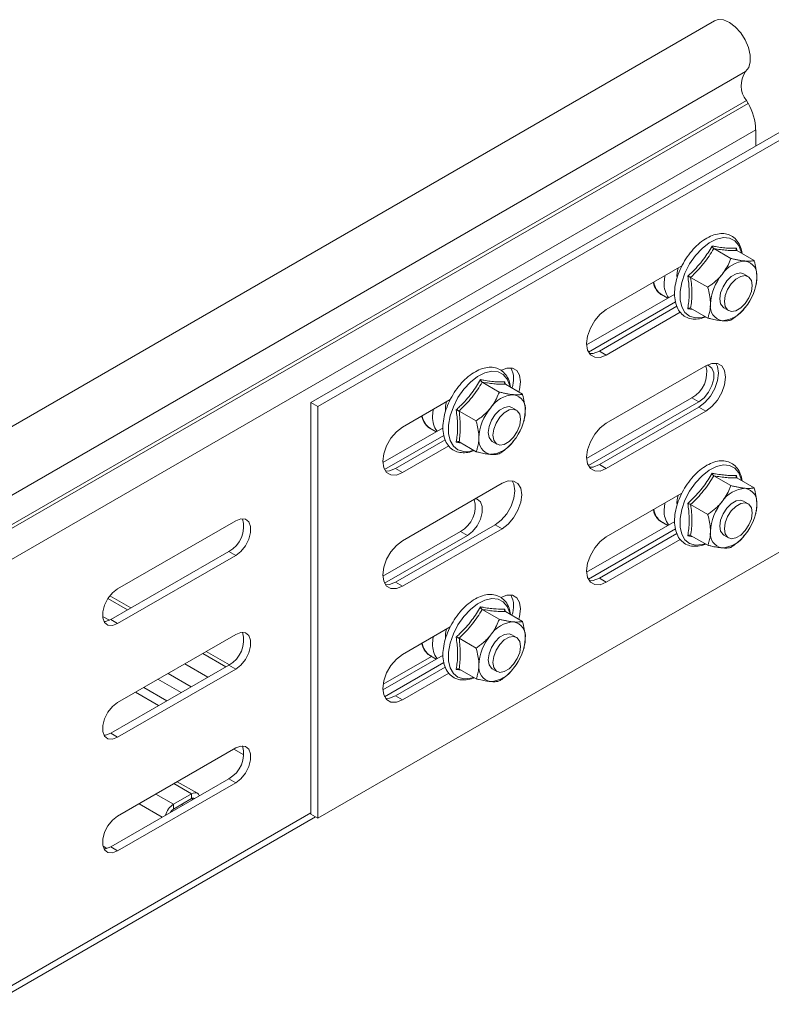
# Model space of a CAD drawing. Header units: millimetres. Extents: x 10 to 1476, y -4445 to -172.
# Tile 4 of 30: x 600 to 715, y -4253 to -4103. Entities that reach past the tile are written whole.
import ezdxf

# ---------------------------------------------------------------- set-up
doc = ezdxf.new("R2010")
doc.units = ezdxf.units.MM

msp = doc.modelspace()

# ---------------------------------------------------------------- linework, layer by layer
at = {"color": 7, "linetype": 'Continuous', "lineweight": 15}
for p, q in [((706.31, -4103.09), (319.52, -4326.37)), ((324.27, -4334.12), (711.06, -4110.83)), ((644.71, -4161.35), (733.1, -4110.33)), ((645.77, -4161.96), (734.16, -4110.94)), ((324.4, -4338.52), (711.19, -4115.24)), ((324.64, -4338.96), (711.43, -4115.67)), ((711.43, -4115.67), (711.19, -4115.24)), ((325.81, -4343.01), (712.6, -4119.72)), ((712.6, -4119.72), (712.6, -4122.16)), ((706.21, -4137.85), (708.81, -4139.35)), ((709.66, -4137.79), (709.7, -4138.12)), ((709.74, -4138.16), (712.35, -4139.67)), ((689.79, -4147.17), (701.33, -4140.51)), ((698.63, -4143.09), (698.72, -4142.01)), ((702.67, -4142.25), (705.28, -4143.75)), ((711.44, -4142.12), (710.74, -4141.71)), ((712.54, -4143.85), (712.58, -4143.71)), ((700.23, -4144.81), (686.79, -4152.57)), ((698.23, -4144.88), (699.17, -4145.43)), ((687.05, -4153.65), (700.36, -4145.97)), ((700.56, -4146.67), (688.73, -4153.5)), ((703, -4147.15), (702.23, -4147.03)), ((702.67, -4146.96), (705.28, -4148.46)), ((707.74, -4146.91), (708.44, -4147.32)), ((701.09, -4147.58), (689.79, -4154.11)), ((689.79, -4154.11), (688.73, -4153.5)), ((689.79, -4164.52), (704.99, -4155.74)), ((670.85, -4158.26), (673.46, -4159.76)), ((674.3, -4158.2), (674.34, -4158.53)), ((674.39, -4158.57), (676.99, -4160.08)), ((702.87, -4160.64), (686.79, -4169.93)), ((703.93, -4161.25), (702.87, -4160.64)), ((644.71, -4161.35), (645.77, -4161.96)), ((644.71, -4224.22), (644.71, -4161.35)), ((645.77, -4224.84), (645.77, -4161.96)), ((658.68, -4165.13), (665.98, -4160.92)), ((676.09, -4162.53), (675.38, -4162.12)), ((687.05, -4171), (703.93, -4161.25)), ((703.93, -4162.07), (688.73, -4170.85)), ((704.99, -4162.68), (703.93, -4162.07)), ((663.27, -4163.5), (663.37, -4162.42)), ((667.32, -4162.66), (669.92, -4164.16)), ((704.99, -4162.68), (689.79, -4171.46)), ((664.88, -4165.22), (655.68, -4170.54)), ((662.87, -4165.29), (663.82, -4165.84)), ((677.19, -4164.26), (677.23, -4164.12)), ((655.94, -4171.61), (665, -4166.38)), ((665.2, -4167.08), (657.62, -4171.46)), ((665.74, -4167.99), (658.68, -4172.07)), ((667.64, -4167.56), (666.87, -4167.44)), ((667.32, -4167.37), (669.92, -4168.87)), ((672.38, -4167.32), (673.09, -4167.73)), ((689.79, -4171.46), (688.73, -4170.85)), ((658.68, -4172.07), (657.62, -4171.46)), ((706.21, -4172.55), (708.81, -4174.05)), ((709.66, -4172.49), (709.7, -4172.83)), ((709.74, -4172.87), (712.35, -4174.37)), ((734.16, -4173.81), (645.77, -4224.84)), ((658.68, -4182.48), (673.88, -4173.7)), ((689.79, -4181.87), (701.33, -4175.21)), ((698.63, -4177.79), (698.72, -4176.71)), ((702.67, -4176.95), (705.28, -4178.45)), ((711.44, -4176.82), (710.74, -4176.42)), ((712.54, -4178.55), (712.58, -4178.41)), ((633.22, -4179.42), (615.19, -4189.82)), ((672.82, -4180.03), (657.62, -4188.81)), ((673.88, -4180.64), (672.82, -4180.03)), ((700.23, -4179.52), (686.79, -4187.28)), ((698.23, -4179.59), (699.17, -4180.13)), ((667.52, -4181.05), (655.68, -4187.89)), ((655.94, -4188.96), (668.58, -4181.66)), ((673.88, -4180.64), (658.68, -4189.42)), ((668.58, -4181.66), (667.52, -4181.05)), ((687.05, -4188.35), (700.36, -4180.67)), ((700.56, -4181.37), (688.73, -4188.2)), ((703, -4181.85), (702.23, -4181.73)), ((702.67, -4181.66), (705.28, -4183.17)), ((707.74, -4181.61), (708.44, -4182.02)), ((701.09, -4182.29), (689.79, -4188.81)), ((632.16, -4184.11), (614.13, -4194.52)), ((615.19, -4195.13), (633.22, -4184.72)), ((633.22, -4184.72), (632.16, -4184.11)), ((658.68, -4189.42), (657.62, -4188.81)), ((689.79, -4188.81), (688.73, -4188.2)), ((617.23, -4192.73), (614.01, -4190.88)), ((670.85, -4192.96), (673.46, -4194.46)), ((674.3, -4192.9), (674.34, -4193.24)), ((674.39, -4193.28), (676.99, -4194.78)), ((615.19, -4195.13), (614.13, -4194.52)), ((633.22, -4196.77), (615.19, -4207.18)), ((658.68, -4199.83), (665.98, -4195.62)), ((676.09, -4197.23), (675.38, -4196.83)), ((663.27, -4198.2), (663.37, -4197.12)), ((667.32, -4197.36), (669.92, -4198.86)), ((632.25, -4201.41), (628.72, -4199.37)), ((664.88, -4199.93), (655.68, -4205.24)), ((677.19, -4198.96), (677.23, -4198.82)), ((632.16, -4201.46), (614.13, -4211.87)), ((633.22, -4202.07), (632.16, -4201.46)), ((655.72, -4204.4), (663.11, -4200.13)), ((655.94, -4206.31), (665, -4201.08)), ((662.87, -4200), (663.82, -4200.54)), ((615.19, -4212.48), (633.22, -4202.07)), ((665.2, -4201.78), (657.62, -4206.16)), ((665.74, -4202.7), (658.68, -4206.77)), ((667.64, -4202.26), (666.87, -4202.14)), ((667.32, -4202.07), (669.92, -4203.58)), ((672.38, -4202.02), (673.09, -4202.43)), ((624.87, -4205.67), (621.33, -4203.63)), ((658.68, -4206.77), (657.62, -4206.16)), ((615.19, -4212.48), (614.13, -4211.87)), ((633.22, -4214.12), (615.19, -4224.53)), ((632.16, -4218.81), (614.13, -4229.22)), ((615.19, -4229.84), (633.22, -4219.43)), ((627.37, -4221.04), (624.3, -4219.27)), ((633.22, -4219.43), (632.16, -4218.81)), ((623.71, -4222.72), (626.47, -4221.13)), ((623.71, -4223.46), (626.47, -4221.86)), ((626.47, -4221.86), (626.47, -4221.13)), ((623.71, -4222.72), (623.71, -4223.46)), ((625.12, -4222.88), (624.91, -4222.76)), ((325.19, -4409.49), (645.42, -4224.63)), ((644.71, -4224.22), (645.77, -4224.84)), ((615.19, -4229.84), (614.13, -4229.22))]:
    msp.add_line(p, q, dxfattribs=at)
at = {"color": 8, "linetype": 'Continuous', "lineweight": 15}
for p, q in [((616.7, -4193.04), (613.71, -4191.31)), ((613.93, -4194.62), (612.9, -4194.03)), ((631.73, -4201.71), (628.19, -4199.67)), ((628.97, -4203.3), (625.43, -4201.26)), ((626.42, -4204.77), (622.89, -4202.73)), ((621.45, -4207.65), (617.91, -4205.61)), ((622.72, -4206.91), (619.18, -4204.87)), ((634.44, -4215.15), (632.94, -4214.28)), ((626.47, -4221.13), (623.78, -4219.57)), ((623.71, -4222.72), (621.02, -4221.16)), ((626.67, -4221.98), (626.47, -4221.86)), ((325.81, -4408.12), (644.71, -4224.02)), ((622.01, -4224.68), (618.47, -4222.63)), ((613.56, -4229.47), (612.96, -4229.12))]:
    msp.add_line(p, q, dxfattribs=at)
at = {"color": 7, "linetype": 'Continuous', "lineweight": 15, "flags": 128}
for points in [[(711.06, -4110.83), (711.53, -4110.21), (711.77, -4109.34), (711.76, -4108.29), (711.5, -4107.13), (711, -4105.97), (710.31, -4104.89), (709.49, -4103.98), (708.59, -4103.31), (707.69, -4102.94), (706.86, -4102.89), (706.31, -4103.09)], [(710.74, -4141.71), (710.3, -4141.58), (709.61, -4141.69), (708.87, -4142.11), (708.18, -4142.8), (707.61, -4143.67), (707.24, -4144.62), (707.12, -4145.54), (707.24, -4146.3), (707.61, -4146.82), (707.74, -4146.91)], [(707.82, -4145.94), (707.95, -4145.03), (708.32, -4144.08), (708.88, -4143.21), (709.58, -4142.52), (710.31, -4142.09), (711, -4141.98), (711.57, -4142.21), (711.94, -4142.73), (712.07, -4143.49), (711.94, -4144.41), (711.57, -4145.36), (711, -4146.23), (710.31, -4146.92), (709.58, -4147.34), (708.88, -4147.45), (708.32, -4147.23), (707.95, -4146.71), (707.82, -4145.94)], [(689.79, -4154.11), (688.86, -4154.47), (688.02, -4154.46), (687.36, -4154.08), (686.93, -4153.36), (686.79, -4152.37), (686.93, -4151.22), (687.36, -4150), (688.02, -4148.85), (688.86, -4147.87), (689.79, -4147.17)], [(688.73, -4153.5), (687.8, -4153.86), (687.2, -4153.9)], [(673.7, -4156.45), (674.63, -4156.09), (675.47, -4156.1), (676.14, -4156.48), (676.56, -4157.2), (676.71, -4158.19), (676.56, -4159.35), (676.45, -4159.76)], [(706.52, -4155.34), (706.79, -4155.88), (706.94, -4156.87), (706.79, -4158.02), (706.36, -4159.24), (705.7, -4160.39), (704.86, -4161.36), (703.93, -4162.07)], [(703.93, -4161.25), (704.72, -4160.64), (705.41, -4159.78), (705.92, -4158.78), (706.2, -4157.75), (706.2, -4156.83), (705.92, -4156.12), (705.41, -4155.71), (705.17, -4155.65)], [(704.99, -4155.74), (705.92, -4155.38), (706.76, -4155.39), (707.43, -4155.77), (707.85, -4156.49), (708, -4157.48), (707.85, -4158.64), (707.43, -4159.85), (706.76, -4161), (705.92, -4161.98), (704.99, -4162.68)], [(675.38, -4162.12), (674.94, -4161.99), (674.25, -4162.1), (673.51, -4162.52), (672.82, -4163.21), (672.26, -4164.08), (671.89, -4165.03), (671.76, -4165.95), (671.89, -4166.71), (672.26, -4167.23), (672.38, -4167.32)], [(672.47, -4166.35), (672.6, -4165.44), (672.96, -4164.49), (673.53, -4163.62), (674.22, -4162.93), (674.96, -4162.5), (675.65, -4162.4), (676.21, -4162.62), (676.58, -4163.14), (676.71, -4163.9), (676.58, -4164.82), (676.21, -4165.77), (675.65, -4166.64), (674.96, -4167.33), (674.22, -4167.75), (673.53, -4167.86), (672.96, -4167.64), (672.6, -4167.12), (672.47, -4166.35)], [(658.68, -4172.07), (657.75, -4172.44), (656.91, -4172.43), (656.25, -4172.04), (655.82, -4171.32), (655.67, -4170.33), (655.82, -4169.18), (656.25, -4167.96), (656.91, -4166.81), (657.75, -4165.83), (658.68, -4165.13)], [(689.79, -4171.46), (688.86, -4171.83), (688.02, -4171.82), (687.36, -4171.43), (686.93, -4170.71), (686.79, -4169.72), (686.93, -4168.57), (687.36, -4167.35), (688.02, -4166.2), (688.86, -4165.22), (689.79, -4164.52)], [(688.73, -4170.85), (687.8, -4171.21), (687.2, -4171.25)], [(657.62, -4171.46), (656.69, -4171.82), (656.09, -4171.86)], [(675.41, -4173.3), (675.68, -4173.84), (675.83, -4174.83), (675.68, -4175.98), (675.25, -4177.2), (674.59, -4178.35), (673.75, -4179.33), (672.82, -4180.03)], [(673.88, -4173.7), (674.81, -4173.34), (675.65, -4173.35), (676.31, -4173.73), (676.74, -4174.45), (676.89, -4175.44), (676.74, -4176.6), (676.31, -4177.81), (675.65, -4178.96), (674.81, -4179.94), (673.88, -4180.64)], [(668.58, -4181.66), (669.36, -4181.05), (670.06, -4180.19), (670.57, -4179.19), (670.84, -4178.16), (670.84, -4177.24), (670.57, -4176.53), (670.06, -4176.12), (669.8, -4176.06)], [(710.74, -4176.42), (710.3, -4176.28), (709.61, -4176.39), (708.87, -4176.81), (708.18, -4177.5), (707.61, -4178.38), (707.24, -4179.33), (707.12, -4180.24), (707.24, -4181), (707.61, -4181.53), (707.74, -4181.61)], [(707.82, -4180.65), (707.95, -4179.73), (708.32, -4178.79), (708.88, -4177.91), (709.58, -4177.22), (710.31, -4176.8), (711, -4176.69), (711.57, -4176.91), (711.94, -4177.43), (712.07, -4178.2), (711.94, -4179.11), (711.57, -4180.06), (711, -4180.93), (710.31, -4181.62), (709.58, -4182.05), (708.88, -4182.16), (708.32, -4181.93), (707.95, -4181.41), (707.82, -4180.65)], [(633.22, -4184.72), (634.01, -4184.11), (634.7, -4183.25), (635.21, -4182.25), (635.49, -4181.22), (635.49, -4180.3), (635.21, -4179.59), (634.7, -4179.18), (634.01, -4179.12), (633.22, -4179.42)], [(689.79, -4188.81), (688.86, -4189.18), (688.02, -4189.17), (687.36, -4188.78), (686.93, -4188.06), (686.79, -4187.08), (686.93, -4185.92), (687.36, -4184.7), (688.02, -4183.55), (688.86, -4182.58), (689.79, -4181.87)], [(658.68, -4189.42), (657.75, -4189.79), (656.91, -4189.78), (656.25, -4189.39), (655.82, -4188.67), (655.67, -4187.68), (655.82, -4186.53), (656.25, -4185.31), (656.91, -4184.16), (657.75, -4183.19), (658.68, -4182.48)], [(657.62, -4188.81), (656.69, -4189.17), (656.09, -4189.21)], [(688.73, -4188.2), (687.8, -4188.56), (687.2, -4188.6)], [(615.19, -4189.82), (614.41, -4190.44), (613.71, -4191.3), (613.2, -4192.3), (612.93, -4193.32), (612.93, -4194.25), (613.2, -4194.95), (613.71, -4195.36), (614.41, -4195.43), (615.19, -4195.13)], [(673.7, -4191.16), (674.63, -4190.79), (675.47, -4190.8), (676.14, -4191.18), (676.56, -4191.9), (676.71, -4192.89), (676.56, -4194.05), (676.45, -4194.47)], [(614.13, -4194.52), (613.34, -4194.81), (613.13, -4194.83)], [(633.22, -4202.07), (634.01, -4201.46), (634.7, -4200.6), (635.21, -4199.6), (635.49, -4198.58), (635.49, -4197.65), (635.21, -4196.95), (634.7, -4196.54), (634.01, -4196.47), (633.22, -4196.77)], [(675.38, -4196.83), (674.94, -4196.69), (674.25, -4196.8), (673.51, -4197.22), (672.82, -4197.91), (672.26, -4198.79), (671.89, -4199.74), (671.76, -4200.65), (671.89, -4201.41), (672.26, -4201.94), (672.38, -4202.02)], [(672.47, -4201.06), (672.6, -4200.14), (672.96, -4199.2), (673.53, -4198.32), (674.22, -4197.63), (674.96, -4197.21), (675.65, -4197.1), (676.21, -4197.32), (676.58, -4197.84), (676.71, -4198.61), (676.58, -4199.52), (676.21, -4200.47), (675.65, -4201.34), (674.96, -4202.03), (674.22, -4202.46), (673.53, -4202.57), (672.96, -4202.34), (672.6, -4201.82), (672.47, -4201.06)], [(658.68, -4206.77), (657.75, -4207.14), (656.91, -4207.13), (656.25, -4206.74), (655.82, -4206.02), (655.67, -4205.04), (655.82, -4203.88), (656.25, -4202.67), (656.91, -4201.51), (657.75, -4200.54), (658.68, -4199.83)], [(615.19, -4207.18), (614.41, -4207.79), (613.71, -4208.65), (613.2, -4209.65), (612.93, -4210.68), (612.93, -4211.6), (613.2, -4212.31), (613.71, -4212.72), (614.41, -4212.78), (615.19, -4212.48)], [(657.62, -4206.16), (656.69, -4206.53), (656.09, -4206.56)], [(614.13, -4211.87), (613.34, -4212.17), (613.13, -4212.18)], [(633.22, -4219.43), (634.01, -4218.81), (634.7, -4217.95), (635.21, -4216.95), (635.49, -4215.93), (635.49, -4215), (635.21, -4214.3), (634.7, -4213.89), (634.01, -4213.82), (633.22, -4214.12)], [(626.47, -4221.13), (626.72, -4221.01), (626.96, -4220.96), (627.18, -4220.97), (627.37, -4221.04), (627.53, -4221.17), (627.65, -4221.36), (627.67, -4221.41)], [(615.19, -4224.53), (614.41, -4225.14), (613.71, -4226), (613.2, -4227), (612.93, -4228.03), (612.93, -4228.95), (613.2, -4229.66), (613.71, -4230.07), (614.41, -4230.13), (615.19, -4229.84)], [(614.13, -4229.22), (613.34, -4229.52), (613.13, -4229.54)]]:
    msp.add_lwpolyline(points, dxfattribs=at)
at = {"color": 8, "linetype": 'Continuous', "lineweight": 15, "flags": 128}
for points in [[(710.44, -4138.57), (710.4, -4138.37), (710.02, -4137.39), (709.42, -4136.68), (708.61, -4136.26), (707.66, -4136.18), (706.6, -4136.42), (705.5, -4136.99), (704.41, -4137.84), (703.39, -4138.93), (702.51, -4140.2), (701.8, -4141.59), (701.3, -4143.01), (701.05, -4144.4), (701.05, -4145.68), (701.3, -4146.77), (701.8, -4147.62), (702.51, -4148.19), (703.39, -4148.44), (704.41, -4148.36), (704.87, -4148.23)], [(675.09, -4158.98), (675.05, -4158.78), (674.67, -4157.8), (674.06, -4157.09), (673.26, -4156.67), (672.3, -4156.59), (671.24, -4156.83), (670.14, -4157.4), (669.05, -4158.25), (668.04, -4159.34), (667.15, -4160.61), (666.44, -4162), (665.95, -4163.42), (665.69, -4164.81), (665.69, -4166.09), (665.95, -4167.18), (666.44, -4168.03), (667.15, -4168.6), (668.04, -4168.85), (669.05, -4168.77), (669.51, -4168.64)], [(710.44, -4173.27), (710.4, -4173.07), (710.02, -4172.09), (709.42, -4171.38), (708.61, -4170.97), (707.66, -4170.88), (706.6, -4171.13), (705.5, -4171.69), (704.41, -4172.54), (703.39, -4173.63), (702.51, -4174.9), (701.8, -4176.29), (701.3, -4177.71), (701.05, -4179.1), (701.05, -4180.38), (701.3, -4181.47), (701.8, -4182.33), (702.51, -4182.89), (703.39, -4183.14), (704.41, -4183.06), (704.87, -4182.93)], [(675.09, -4193.68), (675.05, -4193.48), (674.67, -4192.5), (674.06, -4191.79), (673.26, -4191.38), (672.3, -4191.29), (671.24, -4191.54), (670.14, -4192.1), (669.05, -4192.95), (668.04, -4194.04), (667.15, -4195.31), (666.44, -4196.7), (665.95, -4198.13), (665.69, -4199.51), (665.69, -4200.79), (665.95, -4201.88), (666.44, -4202.74), (667.15, -4203.3), (668.04, -4203.55), (669.05, -4203.47), (669.51, -4203.34)]]:
    msp.add_lwpolyline(points, dxfattribs=at)
at = {"color": 7, "linetype": 'Continuous', "lineweight": 15}
for centre, radius, start, end in [((714.11, -4112.95), 3.72, 145.2374, 218.0442), ((704.01, -4120), 8.59, 1.8774, 30.2834), ((711.28, -4144.31), 4.56, 93.431, 146.5636), ((710.6, -4141.92), 2.2, 350.7462, 79.4527), ((713.37, -4146.7), 7.67, 140.2279, 177.3617), ((705.11, -4141.92), 7.67, 320.228, 357.3608), ((702, -4143.31), 3.37, 176.1406, 217.1363), ((707.87, -4146.71), 2.2, 170.748, 259.453), ((707.2, -4144.31), 4.56, 273.4295, 326.5652), ((671.96, -4157.77), 3.69, 338.0392, 27.653), ((700.76, -4156.82), 4.37, 298.9037, 14.2754), ((675.92, -4164.72), 4.56, 93.4306, 146.564), ((675.25, -4162.33), 2.2, 350.7494, 79.4531), ((678.01, -4167.11), 7.67, 140.2268, 177.3628), ((666.64, -4163.72), 3.37, 176.1453, 217.127), ((669.75, -4162.33), 7.67, 320.2284, 357.359), ((672.52, -4167.12), 2.2, 170.7458, 259.4552), ((671.84, -4164.72), 4.56, 273.4291, 326.5655), ((711.28, -4179.01), 4.56, 93.4295, 146.5652), ((710.6, -4176.62), 2.2, 350.748, 79.453), ((665.41, -4177.23), 4.37, 298.9067, 14.2724), ((713.37, -4181.41), 7.67, 140.228, 177.3608), ((705.11, -4176.62), 7.67, 320.2279, 357.3617), ((701.99, -4178.02), 3.37, 176.1347, 217.1422), ((630.12, -4180.34), 4.29, 298.4634, 16.6967), ((707.87, -4181.41), 2.2, 170.7462, 259.4527), ((707.2, -4179.01), 4.56, 273.431, 326.5636), ((671.96, -4192.47), 3.69, 338.0395, 27.6527), ((675.92, -4199.42), 4.56, 93.429, 146.5656), ((675.25, -4197.03), 2.2, 350.7513, 79.4533), ((630.12, -4197.69), 4.29, 298.4608, 16.6986), ((678.01, -4201.82), 7.67, 140.2269, 177.3619), ((666.64, -4198.43), 3.37, 176.1393, 217.133), ((669.75, -4197.03), 7.67, 320.2283, 357.3599), ((672.52, -4201.82), 2.2, 170.744, 259.4549), ((671.84, -4199.42), 4.56, 273.4307, 326.5639), ((630.12, -4215.04), 4.29, 298.4608, 16.6986), ((626.73, -4222.2), 0.425, 60.6165, 127.5369), ((625.22, -4225.07), 2.79, 122.6887, 165.7972), ((624.41, -4224.57), 1.32, 122.1421, 152.4471)]:
    msp.add_arc(centre, radius, start, end, dxfattribs=at)
at = {"color": 8, "linetype": 'Continuous', "lineweight": 15}
for centre, radius, start, end in [((704.24, -4141.95), 3.67, 162.3424, 185.9673), ((699.66, -4142.69), 2.62, 186.3064, 236.878), ((668.89, -4162.36), 3.67, 162.3584, 185.9573), ((664.31, -4163.1), 2.62, 186.2969, 236.8926), ((704.24, -4176.65), 3.67, 162.3425, 185.9672), ((699.66, -4177.39), 2.62, 186.3086, 236.8758), ((668.89, -4197.07), 3.67, 162.3585, 185.9573), ((664.31, -4197.8), 2.62, 186.2991, 236.8903)]:
    msp.add_arc(centre, radius, start, end, dxfattribs=at)
at = {"color": 7, "linetype": 'Continuous', "lineweight": 15}
for points, knots in [([(710.51, -4138.61), (710.45, -4138.27), (710.33, -4137.55), (709.84, -4136.67), (709.12, -4135.98), (708.23, -4135.6), (707.26, -4135.52), (706.22, -4135.72), (705.15, -4136.2), (704.07, -4136.95), (703.05, -4137.92), (702.13, -4139.09), (701.35, -4140.38), (700.75, -4141.74), (700.35, -4143.13), (700.18, -4144.47), (700.24, -4145.72), (700.55, -4146.82), (701.1, -4147.71), (701.87, -4148.32), (702.78, -4148.63), (703.77, -4148.63), (704.5, -4148.49), (704.9, -4148.29), (704.94, -4148.27)], [0, 0, 0, 0, 0.0420295, 0.0910323, 0.1385387, 0.1842307, 0.2293826, 0.2754315, 0.3230281, 0.3715229, 0.420143, 0.4686562, 0.5171034, 0.5655771, 0.6141584, 0.6629589, 0.7120711, 0.7614132, 0.8101741, 0.8572008, 0.902636, 0.9478535, 0.9942799, 1, 1, 1, 1]), ([(702.23, -4142.08), (702.32, -4142), (702.49, -4141.83), (703.01, -4141.34), (703.76, -4140.57), (704.61, -4139.53), (705.34, -4138.48), (705.74, -4137.8), (705.94, -4137.46)], [0, 0, 0, 0, 0.0589869, 0.1179833, 0.3541382, 0.5923332, 0.7955936, 1, 1, 1, 1]), ([(706.21, -4137.85), (705.97, -4138.23), (705.5, -4139.01), (704.66, -4140.14), (703.72, -4141.22), (703.02, -4141.9), (702.67, -4142.25)], [0, 0, 0, 0, 0.245259, 0.49212, 0.745022, 1, 1, 1, 1]), ([(705.94, -4137.46), (706.12, -4137.49), (706.64, -4137.58), (707.46, -4137.71), (708.58, -4137.82), (709.24, -4137.8), (709.66, -4137.79)], [0, 0, 0, 0, 0.118022, 0.354228, 0.592491, 1, 1, 1, 1]), ([(705.94, -4137.46), (705.94, -4137.46), (705.95, -4137.5), (705.98, -4137.58), (706.05, -4137.69), (706.12, -4137.79), (706.18, -4137.83), (706.21, -4137.85)], [0, 0, 0, 0, 0.007863, 0.267538, 0.528665, 0.76382, 1, 1, 1, 1]), ([(709.74, -4138.16), (709.51, -4138.17), (709.03, -4138.17), (708.2, -4138.12), (707.26, -4138.02), (706.56, -4137.9), (706.21, -4137.85)], [0, 0, 0, 0, 0.245259, 0.49212, 0.745022, 1, 1, 1, 1]), ([(709.74, -4138.16), (709.72, -4138.14), (709.67, -4138.1), (709.63, -4138.01), (709.62, -4137.91), (709.64, -4137.83), (709.66, -4137.79), (709.66, -4137.79)], [0, 0, 0, 0, 0.236185, 0.471408, 0.732455, 0.992162, 1, 1, 1, 1]), ([(707.47, -4141.8), (707.69, -4141.49), (708.15, -4140.87), (708.51, -4140.11), (708.72, -4139.6), (708.78, -4139.44), (708.81, -4139.35)], [0, 0, 0, 0, 0.395482, 0.801942, 0.900933, 1, 1, 1, 1]), ([(708.81, -4139.35), (708.99, -4139.39), (709.35, -4139.48), (709.87, -4139.59), (710.36, -4139.68), (710.7, -4139.72), (710.91, -4139.75), (710.97, -4139.75), (711, -4139.75)], [0, 0, 0, 0, 0.22094, 0.442807, 0.668608, 0.896393, 0.948194, 1, 1, 1, 1]), ([(711, -4139.75), (711.12, -4139.76), (711.35, -4139.78), (711.65, -4139.78), (711.92, -4139.76), (712.11, -4139.73), (712.25, -4139.69), (712.32, -4139.68), (712.35, -4139.67)], [0, 0, 0, 0, 0.197003, 0.395568, 0.598284, 0.802062, 0.901026, 1, 1, 1, 1]), ([(712.77, -4142.27), (712.77, -4142.15), (712.76, -4141.7), (712.65, -4140.86), (712.47, -4140.1), (712.36, -4139.7), (712.35, -4139.67)], [0, 0, 0, 0, 0.148156, 0.551993, 0.965666, 1, 1, 1, 1]), ([(702.23, -4147.03), (702.24, -4146.94), (702.27, -4146.77), (702.36, -4146.23), (702.45, -4145.39), (702.46, -4144.27), (702.38, -4143.16), (702.28, -4142.44), (702.23, -4142.08)], [0, 0, 0, 0, 0.058991, 0.118009, 0.354135, 0.592327, 0.795605, 1, 1, 1, 1]), ([(702.23, -4142.08), (702.23, -4142.08), (702.27, -4142.08), (702.34, -4142.11), (702.46, -4142.15), (702.58, -4142.2), (702.64, -4142.23), (702.67, -4142.25)], [0, 0, 0, 0, 0.007838, 0.267545, 0.528592, 0.763815, 1, 1, 1, 1]), ([(702.67, -4142.25), (702.72, -4142.66), (702.83, -4143.49), (702.87, -4144.69), (702.83, -4145.86), (702.72, -4146.59), (702.67, -4146.96)], [0, 0, 0, 0, 0.245243, 0.49213, 0.745024, 1, 1, 1, 1]), ([(705.28, -4143.75), (705.46, -4143.62), (705.82, -4143.37), (706.33, -4142.96), (706.83, -4142.52), (707.17, -4142.16), (707.37, -4141.91), (707.44, -4141.83), (707.47, -4141.8)], [0, 0, 0, 0, 0.220967, 0.442842, 0.668631, 0.896424, 0.948227, 1, 1, 1, 1]), ([(712.59, -4143.67), (712.6, -4143.62), (712.65, -4143.45), (712.71, -4143.13), (712.76, -4142.72), (712.77, -4142.42), (712.77, -4142.27)], [0, 0, 0, 0, 0.1218707, 0.4108955, 0.7044681, 1, 1, 1, 1]), ([(696.97, -4142.96), (697.01, -4143.17), (697.12, -4143.72), (697.59, -4144.4), (698.1, -4144.89), (698.46, -4144.98), (698.51, -4145)], [0, 0, 0, 0, 0.212023, 0.578988, 0.930876, 1, 1, 1, 1]), ([(705.7, -4146.35), (705.7, -4146.23), (705.68, -4145.45), (705.5, -4144.54), (705.29, -4143.78), (705.28, -4143.75)], [0, 0, 0, 0, 0.1484873, 0.9655888, 1, 1, 1, 1]), ([(702.23, -4147.03), (702.23, -4147.03), (702.27, -4147), (702.34, -4146.96), (702.46, -4146.93), (702.58, -4146.92), (702.64, -4146.95), (702.67, -4146.96)], [0, 0, 0, 0, 0.007948, 0.267534, 0.528564, 0.763829, 1, 1, 1, 1]), ([(705.28, -4148.46), (705.31, -4148.38), (705.37, -4148.22), (705.51, -4147.82), (705.66, -4147.23), (705.69, -4146.64), (705.7, -4146.35)], [0, 0, 0, 0, 0.131286, 0.262737, 0.627533, 1, 1, 1, 1]), ([(711, -4146.83), (710.75, -4147.11), (710.23, -4147.7), (709.46, -4148.33), (708.97, -4148.67), (708.81, -4148.78)], [0, 0, 0, 0, 0.3954887, 0.8019753, 1, 1, 1, 1]), ([(707.47, -4148.87), (707.21, -4148.84), (706.7, -4148.78), (706, -4148.63), (705.52, -4148.52), (705.36, -4148.48), (705.28, -4148.46)], [0, 0, 0, 0, 0.395441, 0.801935, 0.900943, 1, 1, 1, 1]), ([(708.81, -4148.78), (708.66, -4148.82), (708.36, -4148.89), (707.86, -4148.9), (707.53, -4148.87), (707.47, -4148.87)], [0, 0, 0, 0, 0.442901, 0.896321, 1, 1, 1, 1]), ([(675.16, -4159.02), (675.1, -4158.68), (674.97, -4157.96), (674.48, -4157.08), (673.76, -4156.39), (672.88, -4156.01), (671.9, -4155.93), (670.87, -4156.13), (669.79, -4156.61), (668.72, -4157.36), (667.69, -4158.34), (666.77, -4159.5), (666, -4160.79), (665.4, -4162.15), (665, -4163.54), (664.82, -4164.88), (664.88, -4166.13), (665.19, -4167.23), (665.75, -4168.12), (666.52, -4168.73), (667.43, -4169.04), (668.42, -4169.04), (669.15, -4168.9), (669.54, -4168.7), (669.58, -4168.68)], [0, 0, 0, 0, 0.04203, 0.091032, 0.138541, 0.18423, 0.229382, 0.275435, 0.323028, 0.371523, 0.420143, 0.468659, 0.517107, 0.56558, 0.61416, 0.662961, 0.712073, 0.761416, 0.810175, 0.857205, 0.90264, 0.947857, 0.994284, 1, 1, 1, 1]), ([(666.87, -4162.49), (666.96, -4162.41), (667.14, -4162.24), (667.65, -4161.75), (668.4, -4160.98), (669.26, -4159.94), (669.99, -4158.89), (670.39, -4158.21), (670.59, -4157.87)], [0, 0, 0, 0, 0.058986, 0.117998, 0.354149, 0.592323, 0.795597, 1, 1, 1, 1]), ([(670.59, -4157.87), (670.76, -4157.9), (671.28, -4157.99), (672.1, -4158.12), (673.23, -4158.23), (673.89, -4158.21), (674.3, -4158.2)], [0, 0, 0, 0, 0.118022, 0.354212, 0.592474, 1, 1, 1, 1]), ([(670.59, -4157.87), (670.59, -4157.87), (670.6, -4157.91), (670.63, -4157.99), (670.69, -4158.1), (670.77, -4158.2), (670.82, -4158.24), (670.85, -4158.26)], [0, 0, 0, 0, 0.007863, 0.267538, 0.528665, 0.76382, 1, 1, 1, 1]), ([(670.85, -4158.26), (670.62, -4158.64), (670.14, -4159.42), (669.31, -4160.55), (668.37, -4161.64), (667.67, -4162.31), (667.32, -4162.66)], [0, 0, 0, 0, 0.2452589, 0.4921382, 0.7450225, 1, 1, 1, 1]), ([(674.39, -4158.57), (674.15, -4158.58), (673.68, -4158.59), (672.84, -4158.53), (671.9, -4158.43), (671.2, -4158.31), (670.85, -4158.26)], [0, 0, 0, 0, 0.2452589, 0.4921382, 0.7450225, 1, 1, 1, 1]), ([(674.39, -4158.57), (674.36, -4158.55), (674.31, -4158.51), (674.27, -4158.42), (674.27, -4158.32), (674.29, -4158.24), (674.3, -4158.2), (674.3, -4158.2)], [0, 0, 0, 0, 0.236174, 0.471286, 0.732468, 0.992162, 1, 1, 1, 1]), ([(672.11, -4162.21), (672.34, -4161.9), (672.79, -4161.28), (673.15, -4160.52), (673.36, -4160.01), (673.43, -4159.85), (673.46, -4159.76)], [0, 0, 0, 0, 0.395482, 0.801942, 0.900933, 1, 1, 1, 1]), ([(673.46, -4159.76), (673.64, -4159.8), (674, -4159.89), (674.51, -4160), (675.01, -4160.09), (675.35, -4160.13), (675.55, -4160.16), (675.62, -4160.16), (675.65, -4160.16)], [0, 0, 0, 0, 0.220948, 0.442823, 0.668632, 0.896424, 0.948192, 1, 1, 1, 1]), ([(675.65, -4160.16), (675.76, -4160.17), (676, -4160.19), (676.3, -4160.19), (676.57, -4160.17), (676.76, -4160.14), (676.9, -4160.11), (676.96, -4160.09), (676.99, -4160.08)], [0, 0, 0, 0, 0.1970308, 0.3955895, 0.5982984, 0.8020689, 0.9009963, 1, 1, 1, 1]), ([(677.42, -4162.68), (677.41, -4162.56), (677.41, -4162.11), (677.29, -4161.27), (677.11, -4160.51), (677, -4160.11), (676.99, -4160.08)], [0, 0, 0, 0, 0.148156, 0.551993, 0.965666, 1, 1, 1, 1]), ([(669.92, -4164.16), (670.1, -4164.03), (670.46, -4163.78), (670.98, -4163.37), (671.47, -4162.93), (671.81, -4162.57), (672.02, -4162.32), (672.08, -4162.24), (672.11, -4162.21)], [0, 0, 0, 0, 0.220967, 0.442842, 0.668631, 0.896424, 0.948192, 1, 1, 1, 1]), ([(661.62, -4163.37), (661.66, -4163.58), (661.77, -4164.13), (662.24, -4164.81), (662.75, -4165.3), (663.1, -4165.39), (663.16, -4165.41)], [0, 0, 0, 0, 0.212013, 0.578973, 0.930877, 1, 1, 1, 1]), ([(666.87, -4167.44), (666.89, -4167.35), (666.92, -4167.18), (667, -4166.64), (667.09, -4165.8), (667.11, -4164.68), (667.03, -4163.57), (666.92, -4162.85), (666.87, -4162.49)], [0, 0, 0, 0, 0.0589908, 0.1180091, 0.3541352, 0.5923267, 0.7956047, 1, 1, 1, 1]), ([(666.87, -4162.49), (666.87, -4162.49), (666.91, -4162.5), (666.99, -4162.52), (667.11, -4162.56), (667.22, -4162.61), (667.29, -4162.64), (667.32, -4162.66)], [0, 0, 0, 0, 0.007838, 0.267523, 0.528694, 0.763798, 1, 1, 1, 1]), ([(667.32, -4162.66), (667.37, -4163.07), (667.47, -4163.9), (667.52, -4165.1), (667.47, -4166.27), (667.37, -4167), (667.32, -4167.37)], [0, 0, 0, 0, 0.245243, 0.49213, 0.745024, 1, 1, 1, 1]), ([(677.23, -4164.08), (677.25, -4164.03), (677.3, -4163.86), (677.36, -4163.54), (677.41, -4163.13), (677.41, -4162.83), (677.42, -4162.68)], [0, 0, 0, 0, 0.1218707, 0.4108955, 0.7044681, 1, 1, 1, 1]), ([(670.35, -4166.76), (670.34, -4166.64), (670.33, -4165.86), (670.14, -4164.95), (669.93, -4164.19), (669.92, -4164.16)], [0, 0, 0, 0, 0.1484873, 0.9655888, 1, 1, 1, 1]), ([(669.92, -4168.87), (669.95, -4168.79), (670.02, -4168.63), (670.15, -4168.23), (670.31, -4167.64), (670.33, -4167.05), (670.35, -4166.76)], [0, 0, 0, 0, 0.131286, 0.262737, 0.627533, 1, 1, 1, 1]), ([(666.87, -4167.44), (666.87, -4167.44), (666.91, -4167.41), (666.99, -4167.37), (667.11, -4167.34), (667.22, -4167.33), (667.29, -4167.36), (667.32, -4167.37)], [0, 0, 0, 0, 0.007947, 0.267511, 0.528666, 0.763813, 1, 1, 1, 1]), ([(675.65, -4167.24), (675.39, -4167.52), (674.88, -4168.11), (674.11, -4168.74), (673.62, -4169.08), (673.46, -4169.19)], [0, 0, 0, 0, 0.395467, 0.802001, 1, 1, 1, 1]), ([(672.11, -4169.28), (671.86, -4169.25), (671.34, -4169.19), (670.65, -4169.04), (670.16, -4168.93), (670, -4168.89), (669.92, -4168.87)], [0, 0, 0, 0, 0.395441, 0.801968, 0.900943, 1, 1, 1, 1]), ([(673.46, -4169.19), (673.31, -4169.23), (673, -4169.3), (672.51, -4169.31), (672.18, -4169.28), (672.11, -4169.28)], [0, 0, 0, 0, 0.442935, 0.896321, 1, 1, 1, 1]), ([(710.51, -4173.31), (710.45, -4172.98), (710.33, -4172.26), (709.84, -4171.37), (709.12, -4170.69), (708.23, -4170.31), (707.26, -4170.22), (706.22, -4170.43), (705.15, -4170.91), (704.07, -4171.65), (703.05, -4172.63), (702.13, -4173.79), (701.35, -4175.08), (700.75, -4176.45), (700.35, -4177.83), (700.18, -4179.17), (700.24, -4180.42), (700.55, -4181.52), (701.1, -4182.41), (701.87, -4183.02), (702.78, -4183.34), (703.77, -4183.33), (704.5, -4183.2), (704.9, -4182.99), (704.94, -4182.97)], [0, 0, 0, 0, 0.042033, 0.091033, 0.138539, 0.184231, 0.229383, 0.275432, 0.323029, 0.371524, 0.420144, 0.468657, 0.517104, 0.565578, 0.614159, 0.66296, 0.712072, 0.761414, 0.810171, 0.857201, 0.902636, 0.947854, 0.99428, 1, 1, 1, 1]), ([(702.23, -4176.78), (702.32, -4176.7), (702.49, -4176.54), (703.01, -4176.04), (703.76, -4175.27), (704.61, -4174.23), (705.34, -4173.18), (705.74, -4172.5), (705.94, -4172.16)], [0, 0, 0, 0, 0.0589869, 0.1179833, 0.3541382, 0.5923332, 0.7955936, 1, 1, 1, 1]), ([(706.21, -4172.55), (705.97, -4172.94), (705.5, -4173.71), (704.66, -4174.84), (703.72, -4175.93), (703.02, -4176.61), (702.67, -4176.95)], [0, 0, 0, 0, 0.245259, 0.49212, 0.745022, 1, 1, 1, 1]), ([(705.94, -4172.16), (706.12, -4172.19), (706.64, -4172.29), (707.46, -4172.41), (708.58, -4172.52), (709.24, -4172.5), (709.66, -4172.49)], [0, 0, 0, 0, 0.1180119, 0.3542284, 0.5924913, 1, 1, 1, 1]), ([(705.94, -4172.16), (705.94, -4172.16), (705.95, -4172.2), (705.98, -4172.28), (706.05, -4172.39), (706.12, -4172.49), (706.18, -4172.53), (706.21, -4172.55)], [0, 0, 0, 0, 0.007863, 0.267538, 0.528665, 0.76382, 1, 1, 1, 1]), ([(709.74, -4172.87), (709.51, -4172.87), (709.03, -4172.88), (708.2, -4172.83), (707.26, -4172.72), (706.56, -4172.61), (706.21, -4172.55)], [0, 0, 0, 0, 0.245259, 0.492131, 0.745033, 1, 1, 1, 1]), ([(709.74, -4172.87), (709.72, -4172.85), (709.67, -4172.81), (709.63, -4172.71), (709.62, -4172.61), (709.64, -4172.53), (709.66, -4172.49), (709.66, -4172.49)], [0, 0, 0, 0, 0.236185, 0.471408, 0.732455, 0.992162, 1, 1, 1, 1]), ([(707.47, -4176.5), (707.69, -4176.19), (708.15, -4175.57), (708.51, -4174.81), (708.72, -4174.31), (708.78, -4174.14), (708.81, -4174.05)], [0, 0, 0, 0, 0.395482, 0.801961, 0.900933, 1, 1, 1, 1]), ([(708.81, -4174.05), (708.99, -4174.1), (709.35, -4174.18), (709.87, -4174.29), (710.36, -4174.38), (710.7, -4174.43), (710.91, -4174.45), (710.97, -4174.45), (711, -4174.46)], [0, 0, 0, 0, 0.22094, 0.442807, 0.668608, 0.896393, 0.948174, 1, 1, 1, 1]), ([(711, -4174.46), (711.12, -4174.47), (711.35, -4174.48), (711.65, -4174.48), (711.92, -4174.46), (712.11, -4174.43), (712.25, -4174.4), (712.32, -4174.38), (712.35, -4174.37)], [0, 0, 0, 0, 0.197003, 0.395568, 0.598284, 0.802062, 0.901007, 1, 1, 1, 1]), ([(712.77, -4176.97), (712.77, -4176.85), (712.76, -4176.4), (712.65, -4175.56), (712.47, -4174.8), (712.36, -4174.4), (712.35, -4174.37)], [0, 0, 0, 0, 0.148122, 0.552014, 0.965664, 1, 1, 1, 1]), ([(702.23, -4181.73), (702.24, -4181.64), (702.27, -4181.47), (702.36, -4180.93), (702.45, -4180.1), (702.46, -4178.97), (702.38, -4177.86), (702.28, -4177.14), (702.23, -4176.78)], [0, 0, 0, 0, 0.058992, 0.117992, 0.354142, 0.592338, 0.795601, 1, 1, 1, 1]), ([(702.23, -4176.78), (702.23, -4176.78), (702.27, -4176.79), (702.34, -4176.81), (702.46, -4176.85), (702.58, -4176.9), (702.64, -4176.93), (702.67, -4176.95)], [0, 0, 0, 0, 0.007838, 0.267545, 0.528592, 0.763815, 1, 1, 1, 1]), ([(702.67, -4176.95), (702.72, -4177.36), (702.83, -4178.19), (702.87, -4179.39), (702.83, -4180.56), (702.72, -4181.29), (702.67, -4181.66)], [0, 0, 0, 0, 0.245243, 0.49213, 0.745024, 1, 1, 1, 1]), ([(705.28, -4178.45), (705.46, -4178.33), (705.82, -4178.08), (706.33, -4177.66), (706.83, -4177.22), (707.17, -4176.86), (707.37, -4176.61), (707.44, -4176.54), (707.47, -4176.5)], [0, 0, 0, 0, 0.220967, 0.442842, 0.668651, 0.896444, 0.948227, 1, 1, 1, 1]), ([(712.59, -4178.38), (712.6, -4178.33), (712.65, -4178.15), (712.71, -4177.83), (712.76, -4177.42), (712.77, -4177.12), (712.77, -4176.97)], [0, 0, 0, 0, 0.121863, 0.410869, 0.704423, 1, 1, 1, 1]), ([(696.97, -4177.66), (697.01, -4177.87), (697.12, -4178.43), (697.59, -4179.11), (698.1, -4179.59), (698.46, -4179.68), (698.51, -4179.7)], [0, 0, 0, 0, 0.2119975, 0.5790005, 0.9308741, 1, 1, 1, 1]), ([(705.7, -4181.05), (705.7, -4180.93), (705.68, -4180.15), (705.5, -4179.25), (705.29, -4178.48), (705.28, -4178.45)], [0, 0, 0, 0, 0.148453, 0.965587, 1, 1, 1, 1]), ([(702.23, -4181.73), (702.23, -4181.73), (702.27, -4181.71), (702.34, -4181.66), (702.46, -4181.63), (702.58, -4181.62), (702.64, -4181.65), (702.67, -4181.66)], [0, 0, 0, 0, 0.007838, 0.267545, 0.528592, 0.763815, 1, 1, 1, 1]), ([(705.28, -4183.17), (705.31, -4183.09), (705.37, -4182.93), (705.51, -4182.52), (705.66, -4181.93), (705.69, -4181.35), (705.7, -4181.05)], [0, 0, 0, 0, 0.131281, 0.262726, 0.627508, 1, 1, 1, 1]), ([(711, -4181.53), (710.75, -4181.82), (710.23, -4182.4), (709.46, -4183.03), (708.97, -4183.37), (708.81, -4183.48)], [0, 0, 0, 0, 0.395489, 0.801956, 1, 1, 1, 1]), ([(707.47, -4183.57), (707.21, -4183.54), (706.7, -4183.48), (706, -4183.33), (705.52, -4183.22), (705.36, -4183.19), (705.28, -4183.17)], [0, 0, 0, 0, 0.395441, 0.801935, 0.900943, 1, 1, 1, 1]), ([(708.81, -4183.48), (708.66, -4183.52), (708.36, -4183.59), (707.86, -4183.6), (707.53, -4183.57), (707.47, -4183.57)], [0, 0, 0, 0, 0.442901, 0.896321, 1, 1, 1, 1]), ([(675.16, -4193.72), (675.1, -4193.39), (674.97, -4192.67), (674.48, -4191.78), (673.76, -4191.1), (672.88, -4190.72), (671.9, -4190.63), (670.87, -4190.84), (669.79, -4191.32), (668.72, -4192.06), (667.69, -4193.04), (666.77, -4194.2), (666, -4195.49), (665.4, -4196.86), (665, -4198.24), (664.82, -4199.58), (664.88, -4200.83), (665.19, -4201.93), (665.75, -4202.82), (666.52, -4203.43), (667.43, -4203.75), (668.42, -4203.74), (669.15, -4203.61), (669.54, -4203.4), (669.58, -4203.38)], [0, 0, 0, 0, 0.042033, 0.091033, 0.138541, 0.18423, 0.229382, 0.275435, 0.323028, 0.371523, 0.420144, 0.46866, 0.517107, 0.565581, 0.614161, 0.662962, 0.712074, 0.761417, 0.810172, 0.857205, 0.90264, 0.947857, 0.994284, 1, 1, 1, 1]), ([(666.87, -4197.19), (666.96, -4197.11), (667.14, -4196.95), (667.65, -4196.45), (668.4, -4195.69), (669.26, -4194.64), (669.99, -4193.59), (670.39, -4192.91), (670.59, -4192.57)], [0, 0, 0, 0, 0.058986, 0.117998, 0.354149, 0.592323, 0.795597, 1, 1, 1, 1]), ([(670.85, -4192.96), (670.62, -4193.35), (670.14, -4194.12), (669.31, -4195.25), (668.37, -4196.34), (667.67, -4197.02), (667.32, -4197.36)], [0, 0, 0, 0, 0.2452589, 0.4921382, 0.7450225, 1, 1, 1, 1]), ([(670.59, -4192.57), (670.76, -4192.6), (671.28, -4192.7), (672.1, -4192.82), (673.23, -4192.93), (673.89, -4192.91), (674.3, -4192.9)], [0, 0, 0, 0, 0.1180118, 0.3542116, 0.5924745, 1, 1, 1, 1]), ([(670.59, -4192.57), (670.59, -4192.57), (670.6, -4192.61), (670.63, -4192.69), (670.69, -4192.8), (670.77, -4192.9), (670.82, -4192.94), (670.85, -4192.96)], [0, 0, 0, 0, 0.007863, 0.267538, 0.528665, 0.76382, 1, 1, 1, 1]), ([(674.39, -4193.28), (674.15, -4193.28), (673.68, -4193.29), (672.84, -4193.24), (671.9, -4193.13), (671.2, -4193.02), (670.85, -4192.96)], [0, 0, 0, 0, 0.245259, 0.492148, 0.745033, 1, 1, 1, 1]), ([(674.39, -4193.28), (674.36, -4193.26), (674.31, -4193.22), (674.27, -4193.12), (674.27, -4193.02), (674.29, -4192.94), (674.3, -4192.9), (674.3, -4192.9)], [0, 0, 0, 0, 0.236174, 0.471286, 0.732468, 0.992162, 1, 1, 1, 1]), ([(672.11, -4196.91), (672.34, -4196.6), (672.79, -4195.98), (673.15, -4195.23), (673.36, -4194.72), (673.43, -4194.55), (673.46, -4194.46)], [0, 0, 0, 0, 0.395482, 0.801961, 0.900933, 1, 1, 1, 1]), ([(673.46, -4194.46), (673.64, -4194.51), (674, -4194.59), (674.51, -4194.7), (675.01, -4194.79), (675.35, -4194.84), (675.55, -4194.86), (675.62, -4194.86), (675.65, -4194.87)], [0, 0, 0, 0, 0.2209481, 0.4428227, 0.6686316, 0.8964243, 0.9481719, 1, 1, 1, 1]), ([(675.65, -4194.87), (675.76, -4194.88), (676, -4194.89), (676.3, -4194.89), (676.57, -4194.87), (676.76, -4194.84), (676.9, -4194.81), (676.96, -4194.79), (676.99, -4194.78)], [0, 0, 0, 0, 0.197031, 0.39559, 0.598299, 0.802069, 0.900977, 1, 1, 1, 1]), ([(677.42, -4197.38), (677.41, -4197.26), (677.41, -4196.81), (677.29, -4195.97), (677.11, -4195.21), (677, -4194.81), (676.99, -4194.78)], [0, 0, 0, 0, 0.148122, 0.552014, 0.965664, 1, 1, 1, 1]), ([(669.92, -4198.86), (670.1, -4198.74), (670.46, -4198.49), (670.98, -4198.07), (671.47, -4197.63), (671.81, -4197.27), (672.02, -4197.02), (672.08, -4196.95), (672.11, -4196.91)], [0, 0, 0, 0, 0.220967, 0.442842, 0.668651, 0.896444, 0.948192, 1, 1, 1, 1]), ([(661.62, -4198.07), (661.66, -4198.28), (661.77, -4198.84), (662.24, -4199.52), (662.75, -4200), (663.1, -4200.09), (663.16, -4200.11)], [0, 0, 0, 0, 0.211988, 0.578986, 0.930875, 1, 1, 1, 1]), ([(666.87, -4202.14), (666.89, -4202.05), (666.92, -4201.88), (667, -4201.34), (667.09, -4200.51), (667.11, -4199.38), (667.03, -4198.27), (666.92, -4197.55), (666.87, -4197.19)], [0, 0, 0, 0, 0.058992, 0.117992, 0.354142, 0.592338, 0.795601, 1, 1, 1, 1]), ([(666.87, -4197.19), (666.87, -4197.19), (666.91, -4197.2), (666.99, -4197.22), (667.11, -4197.26), (667.22, -4197.31), (667.29, -4197.34), (667.32, -4197.36)], [0, 0, 0, 0, 0.007838, 0.267523, 0.528694, 0.763798, 1, 1, 1, 1]), ([(667.32, -4197.36), (667.37, -4197.77), (667.47, -4198.6), (667.52, -4199.81), (667.47, -4200.97), (667.37, -4201.71), (667.32, -4202.07)], [0, 0, 0, 0, 0.245243, 0.49213, 0.745024, 1, 1, 1, 1]), ([(677.23, -4198.79), (677.25, -4198.74), (677.3, -4198.56), (677.36, -4198.24), (677.41, -4197.83), (677.41, -4197.53), (677.42, -4197.38)], [0, 0, 0, 0, 0.121863, 0.410869, 0.704423, 1, 1, 1, 1]), ([(670.35, -4201.46), (670.34, -4201.34), (670.33, -4200.56), (670.14, -4199.66), (669.93, -4198.89), (669.92, -4198.86)], [0, 0, 0, 0, 0.148453, 0.965587, 1, 1, 1, 1]), ([(669.92, -4203.58), (669.95, -4203.5), (670.02, -4203.34), (670.15, -4202.93), (670.31, -4202.34), (670.33, -4201.76), (670.35, -4201.46)], [0, 0, 0, 0, 0.131281, 0.262726, 0.627508, 1, 1, 1, 1]), ([(666.87, -4202.14), (666.87, -4202.14), (666.91, -4202.12), (666.99, -4202.07), (667.11, -4202.04), (667.22, -4202.03), (667.29, -4202.06), (667.32, -4202.07)], [0, 0, 0, 0, 0.007838, 0.267523, 0.528694, 0.763798, 1, 1, 1, 1]), ([(675.65, -4201.94), (675.39, -4202.23), (674.88, -4202.81), (674.11, -4203.44), (673.62, -4203.78), (673.46, -4203.89)], [0, 0, 0, 0, 0.3954676, 0.8019824, 1, 1, 1, 1]), ([(672.11, -4203.98), (671.86, -4203.95), (671.34, -4203.89), (670.65, -4203.74), (670.16, -4203.63), (670, -4203.6), (669.92, -4203.58)], [0, 0, 0, 0, 0.395441, 0.801968, 0.900943, 1, 1, 1, 1]), ([(673.46, -4203.89), (673.31, -4203.93), (673, -4204), (672.51, -4204.01), (672.18, -4203.98), (672.11, -4203.98)], [0, 0, 0, 0, 0.442935, 0.896321, 1, 1, 1, 1])]:
    msp.add_open_spline(points, degree=3, knots=knots, dxfattribs=at)

doc.saveas('drawing.dxf')
